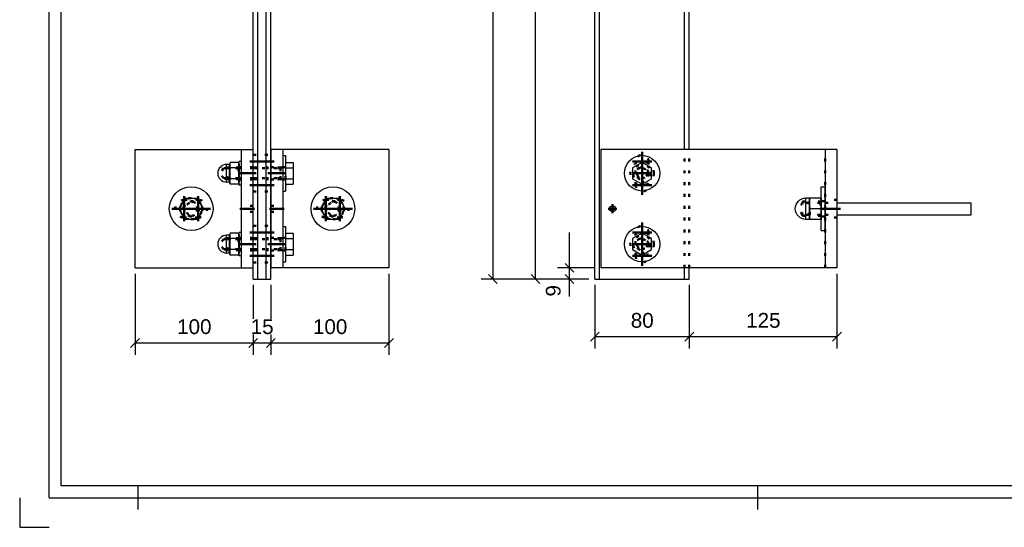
# Model space of a CAD drawing. Header units: millimetres. Extents: x -8 to 412, y -361 to -64.
# Tile 1 of 5: x -8 to 159, y -361 to -275. Entities that reach past the tile are written whole.
import ezdxf

# ---------------------------------------------------------------- set-up
doc = ezdxf.new("R2010")
doc.units = ezdxf.units.MM
doc.linetypes.add('DOT', pattern=[2, 0.5, -1.5])
doc.linetypes.add('STRICHPUNKT2', pattern=[18.5, 10, -4, 0.5, -4])
doc.layers.get('0').update_dxf_attribs({"linetype": 'CONTINUOUS'})
for name, color, linetype in [('DIM49', 4, 'CONTINUOUS'), ('LE_GREEN', 3, 'CONTINUOUS'), ('TXT_DIM49', 2, 'CONTINUOUS')]:
    doc.layers.add(name, color=color, linetype=linetype)
doc.layers.add('LE_ALL', color=7, linetype='CONTINUOUS', lineweight=50)
doc.styles.add('ARIAL', font='arial.ttf')

# ---------------------------------------------------------------- blocks, each defined once
blk = doc.blocks.new('DINA3_00002', base_point=(405.05, -353.59))
for p, q in [((-0.95, -353.59), (-0.95, -70.59)), ((405.05, -353.59), (-0.95, -353.59)), ((12.05, -353.59), (12.05, -357.59)), ((117.05, -357.59), (117.05, -353.59)), ((-2.95, -355.59), (407.05, -355.59))]:
    blk.add_line(p, q)
for points in [[(-2.95, -355.59), (-2.95, -68.59), (407.05, -68.59)], [(-7.95, -355.59), (-7.95, -360.59), (-2.95, -360.59)]]:
    blk.add_lwpolyline(points)
blk = doc.blocks.new('_ZBL0011_00001')
blk.add_blockref('DINA3_00002', (405.05, -353.59))
blk = doc.blocks.new('BALUSTER PROFIEL 80X15 R4_00194', base_point=(32.39, -220.95))
for p, q in [((31.59, -219.49), (31.59, -200.95)), ((34.59, -200.95), (31.59, -200.95)), ((34.59, -200.95), (34.59, -219.49)), ((31.59, -318.55), (31.59, -219.49)), ((34.59, -318.55), (34.59, -219.49)), ((32.39, -318.55), (32.39, -220.95)), ((33.79, -318.55), (33.79, -220.95)), ((31.59, -318.55), (32.39, -318.55)), ((32.39, -318.55), (33.79, -318.55)), ((33.79, -318.55), (34.59, -318.55))]:
    blk.add_line(p, q)
blk.add_lwpolyline([(33.79, -220.95), (32.39, -220.95)])
for centre, start_param, end_param in [((32.39, -219.49), 4.712389, 6.283185), ((33.79, -219.49), 0, 1.570796)]:
    blk.add_ellipse(centre, major_axis=(0, -1.45), ratio=0.55, start_param=start_param, end_param=end_param)
at = {"layer": 'LE_ALL', "color": 3, "linetype": 'DOT'}
for p, q in [((32.39, -220.95), (32.39, -200.95)), ((32.49, -200.95), (32.49, -204.95)), ((33.69, -200.95), (33.69, -204.95)), ((33.79, -220.95), (33.79, -200.95)), ((32.49, -204.95), (33.69, -204.95)), ((33.59, -204.95), (33.59, -205.97)), ((33.59, -205.97), (32.59, -205.97)), ((33.59, -205.97), (33.09, -206.26)), ((34.59, -236.55), (31.59, -236.55)), ((34.59, -241.35), (31.59, -241.35)), ((31.59, -297.55), (34.59, -297.55)), ((31.59, -298.65), (34.59, -298.65)), ((31.59, -302.65), (34.59, -302.65)), ((31.59, -303.75), (34.59, -303.75)), ((31.59, -309.55), (34.59, -309.55)), ((31.59, -310.65), (34.59, -310.65)), ((31.59, -314.65), (34.59, -314.65)), ((31.59, -315.75), (34.59, -315.75))]:
    blk.add_line(p, q, dxfattribs=at)
for points in [[(32.59, -204.95), (32.59, -205.97), (33.09, -206.26)], [(33.67, -239.1), (33.59, -239.29), (33.45, -239.43), (33.26, -239.52), (33.09, -239.55), (32.9, -239.51), (32.72, -239.42), (32.58, -239.27), (32.51, -239.07), (32.49, -238.95), (32.53, -238.75), (32.62, -238.58), (32.77, -238.44), (32.97, -238.36), (33.09, -238.35), (33.25, -238.37)]]:
    blk.add_lwpolyline(points, dxfattribs=at)
blk = doc.blocks.new('_00196', base_point=(35.19, -238.95))
at = {"layer": 'LE_ALL', "color": 1, "linetype": 'STRICHPUNKT2'}
for p, q in [((33.09, -200.65), (33.09, -206.61)), ((33.09, -200.65), (33.09, -206.61)), ((33.09, -238.95), (33.09, -238.05)), ((35.19, -238.95), (30.99, -238.95)), ((33.09, -238.95), (32.19, -238.95)), ((33.09, -238.95), (33.09, -239.85)), ((33.09, -238.95), (33.99, -238.95)), ((35.14, -298.65), (31.04, -298.65)), ((35.14, -302.65), (31.04, -302.65)), ((35.14, -310.65), (31.04, -310.65)), ((35.14, -314.65), (31.04, -314.65))]:
    blk.add_line(p, q, dxfattribs=at)
blk = doc.blocks.new('_00195')
blk.add_blockref('_00196', (35.19, -238.95))
blk = doc.blocks.new('BALUSTER PROFIEL 80X15 R4_00193')
for name, p in [('_00195', (0, 0)), ('BALUSTER PROFIEL 80X15 R4_00194', (32.39, -220.95))]:
    blk.add_blockref(name, p)
blk = doc.blocks.new('_D3', base_point=(18.71, -327.87))
at = {"layer": 'DIM49', "color": 1}
for p, q in [((11.59, -317.65), (11.59, -331.37)), ((31.59, -319.55), (31.59, -325.27)), ((31.59, -327.97), (31.59, -331.37)), ((12.34, -328.62), (10.84, -330.12)), ((11.59, -329.37), (31.59, -329.37)), ((30.84, -330.12), (32.34, -328.62))]:
    blk.add_line(p, q, dxfattribs=at)
at = {"layer": 'TXT_DIM49', "style": 'ARIAL'}
blk.add_text('100', height=2.5, dxfattribs=at).set_placement((18.71, -327.87))
blk = doc.blocks.new('_D4', base_point=(31.17, -327.87))
at = {"layer": 'DIM49', "color": 1}
for p, q in [((31.59, -319.55), (31.59, -325.27)), ((34.59, -319.55), (34.59, -325.27)), ((31.59, -327.97), (31.59, -331.37)), ((34.59, -327.97), (34.59, -331.37)), ((32.34, -328.62), (30.84, -330.12)), ((31.59, -329.37), (34.59, -329.37)), ((33.84, -330.12), (35.34, -328.62))]:
    blk.add_line(p, q, dxfattribs=at)
at = {"layer": 'TXT_DIM49', "style": 'ARIAL'}
blk.add_text('15', height=2.5, dxfattribs=at).set_placement((31.17, -327.87))
blk = doc.blocks.new('_D5', base_point=(41.71, -327.87))
at = {"layer": 'DIM49', "color": 1}
for p, q in [((54.59, -317.65), (54.59, -331.37)), ((34.59, -319.55), (34.59, -325.27)), ((34.59, -327.97), (34.59, -331.37)), ((35.34, -328.62), (33.84, -330.12)), ((34.59, -329.37), (54.59, -329.37)), ((53.84, -330.12), (55.34, -328.62))]:
    blk.add_line(p, q, dxfattribs=at)
at = {"layer": 'TXT_DIM49', "style": 'ARIAL'}
blk.add_text('100', height=2.5, dxfattribs=at).set_placement((41.71, -327.87))
blk = doc.blocks.new('Hoeklijn 200x100x10_00202', base_point=(31.59, -306.15))
for p, q in [((29.59, -296.65), (31.59, -296.65)), ((29.59, -316.65), (29.59, -296.65)), ((31.59, -316.65), (31.59, -296.65)), ((11.59, -316.65), (29.59, -316.65)), ((29.59, -316.65), (31.59, -316.65))]:
    blk.add_line(p, q)
blk.add_lwpolyline([(11.59, -316.65), (11.59, -296.65), (29.59, -296.65)])
at = {"layer": 'LE_ALL', "color": 3, "linetype": 'DOT'}
for p, q in [((31.59, -299.6), (29.59, -299.6)), ((31.59, -301.7), (29.59, -301.7)), ((19.89, -305.15), (22.29, -305.15)), ((31.59, -306.15), (29.59, -306.15)), ((22.29, -308.15), (19.89, -308.15)), ((31.59, -307.15), (29.59, -307.15)), ((31.59, -311.6), (29.59, -311.6)), ((31.59, -313.7), (29.59, -313.7))]:
    blk.add_line(p, q, dxfattribs=at)
for centre, start, end in [((19.89, -306.65), 90, -90), ((22.29, -306.65), -90, 90)]:
    blk.add_arc(centre, 1.5, start, end, dxfattribs=at)
for name, p in [('_D3', (18.71, -327.87)), ('_D5', (41.71, -327.87)), ('_D4', (31.17, -327.87))]:
    blk.add_blockref(name, p)
blk = doc.blocks.new('_00204', base_point=(24.39, -306.65))
at = {"layer": 'LE_ALL', "color": 1, "linetype": 'STRICHPUNKT2'}
for p, q in [((32.12, -300.65), (29.07, -300.65)), ((19.89, -308.75), (19.89, -304.55)), ((19.89, -308.75), (19.89, -304.55)), ((22.29, -308.75), (22.29, -304.55)), ((22.29, -308.75), (22.29, -304.55)), ((24.39, -306.65), (17.79, -306.65)), ((24.39, -306.65), (17.79, -306.65)), ((31.84, -306.65), (29.34, -306.65)), ((32.12, -312.65), (29.07, -312.65))]:
    blk.add_line(p, q, dxfattribs=at)
blk = doc.blocks.new('_00203')
blk.add_blockref('_00204', (24.39, -306.65))
blk = doc.blocks.new('Hoeklijn 200x100x10_00201')
for name, p in [('Hoeklijn 200x100x10_00202', (31.59, -306.15)), ('_00203', (0, 0))]:
    blk.add_blockref(name, p)
blk = doc.blocks.new('Hoeklijn 200x100x10_00206', base_point=(34.59, -307.15))
for p, q in [((34.59, -296.65), (34.59, -316.65)), ((36.59, -296.65), (34.59, -296.65)), ((36.59, -296.65), (36.59, -316.65)), ((54.59, -296.65), (36.59, -296.65)), ((36.59, -316.65), (34.59, -316.65))]:
    blk.add_line(p, q)
blk.add_lwpolyline([(54.59, -296.65), (54.59, -316.65), (36.59, -316.65)])
at = {"layer": 'LE_ALL', "color": 3, "linetype": 'DOT'}
for p, q in [((34.59, -299.6), (36.59, -299.6)), ((34.59, -301.7), (36.59, -301.7)), ((34.59, -306.15), (36.59, -306.15)), ((43.89, -305.15), (46.29, -305.15)), ((34.59, -307.15), (36.59, -307.15)), ((46.29, -308.15), (43.89, -308.15)), ((34.59, -311.6), (36.59, -311.6)), ((34.59, -313.7), (36.59, -313.7))]:
    blk.add_line(p, q, dxfattribs=at)
for centre, start, end in [((43.89, -306.65), 90, -90), ((46.29, -306.65), -90, 90)]:
    blk.add_arc(centre, 1.5, start, end, dxfattribs=at)
blk = doc.blocks.new('_00208', base_point=(41.79, -306.65))
at = {"layer": 'LE_ALL', "color": 1, "linetype": 'STRICHPUNKT2'}
for p, q in [((34.07, -300.65), (37.12, -300.65)), ((43.89, -304.55), (43.89, -308.75)), ((43.89, -304.55), (43.89, -308.75)), ((46.29, -304.55), (46.29, -308.75)), ((46.29, -304.55), (46.29, -308.75)), ((34.34, -306.65), (36.84, -306.65)), ((41.79, -306.65), (48.39, -306.65)), ((41.79, -306.65), (48.39, -306.65)), ((34.07, -312.65), (37.12, -312.65))]:
    blk.add_line(p, q, dxfattribs=at)
blk = doc.blocks.new('_00207')
blk.add_blockref('_00208', (41.79, -306.65))
blk = doc.blocks.new('Hoeklijn 200x100x10_00205')
for name, p in [('Hoeklijn 200x100x10_00206', (34.59, -307.15)), ('_00207', (0, 0))]:
    blk.add_blockref(name, p)
blk = doc.blocks.new('Carrosseriering (ISO 7093)-M10_00218', base_point=(37.09, -299.6))
for p, q in [((36.59, -297.65), (37.09, -297.65)), ((36.59, -303.65), (37.09, -303.65))]:
    blk.add_line(p, q)
at = {"layer": 'LE_ALL', "color": 3, "linetype": 'DOT'}
for p, q in [((37.09, -299.6), (36.59, -299.6)), ((37.09, -301.7), (36.59, -301.7))]:
    blk.add_line(p, q, dxfattribs=at)
at = {"layer": 'LE_GREEN'}
for p, q in [((36.59, -297.65), (36.59, -303.65)), ((37.09, -297.65), (37.09, -303.65))]:
    blk.add_line(p, q, dxfattribs=at)
blk = doc.blocks.new('Carrosseriering (ISO 7093)-M10_00217')
blk.add_blockref('Carrosseriering (ISO 7093)-M10_00218', (37.09, -299.6))
blk = doc.blocks.new('Sluitring (DIN 125)-M10_00220', base_point=(29.19, -301.7))
for p, q in [((29.59, -298.65), (29.19, -298.65)), ((29.59, -302.65), (29.19, -302.65))]:
    blk.add_line(p, q)
at = {"layer": 'LE_ALL', "color": 3, "linetype": 'DOT'}
for p, q in [((29.19, -299.6), (29.59, -299.6)), ((29.19, -301.7), (29.59, -301.7))]:
    blk.add_line(p, q, dxfattribs=at)
at = {"layer": 'LE_GREEN'}
for p, q in [((29.19, -302.65), (29.19, -298.65)), ((29.59, -302.65), (29.59, -298.65))]:
    blk.add_line(p, q, dxfattribs=at)
blk = doc.blocks.new('Sluitring (DIN 125)-M10_00219')
blk.add_blockref('Sluitring (DIN 125)-M10_00220', (29.19, -301.7))
blk = doc.blocks.new('Hoge dopmoer (DIN 1587)-M10_00222', base_point=(27.19, -301.65))
for p, q in [((27.59, -299.15), (27.09, -299.15)), ((27.69, -298.8), (27.59, -299.15)), ((27.59, -302.15), (27.59, -299.15)), ((29.1, -298.8), (27.69, -298.8)), ((29.1, -302.5), (27.69, -302.5)), ((29.1, -302.5), (29.19, -302.15))]:
    blk.add_line(p, q)
for points in [[(27.69, -302.5), (27.59, -302.15), (27.09, -302.15), (27.09, -299.15)], [(27.69, -298.8), (27.64, -299.04), (27.62, -299.26), (27.64, -299.49), (27.69, -299.72)], [(27.69, -299.72), (27.64, -300.2), (27.62, -300.65), (27.64, -301.09), (27.69, -301.57)], [(29.1, -301.57), (29.15, -301.09), (29.17, -300.65), (29.15, -300.2), (29.1, -299.72), (27.69, -299.72)], [(29.1, -299.72), (29.15, -299.49), (29.17, -299.26), (29.15, -299.04), (29.1, -298.8)], [(29.1, -298.8), (29.19, -299.15), (29.19, -302.15)], [(27.69, -301.57), (27.64, -301.81), (27.62, -302.03), (27.64, -302.26), (27.69, -302.5)], [(29.1, -302.5), (29.15, -302.26), (29.17, -302.03), (29.15, -301.81), (29.1, -301.57), (27.69, -301.57)]]:
    blk.add_lwpolyline(points)
blk.add_arc((27.09, -300.65), 1.5, 90, -90)
at = {"layer": 'LE_ALL', "color": 3, "linetype": 'DOT'}
for p, q in [((27.19, -301.65), (27.19, -299.65)), ((29.19, -299.65), (27.19, -299.65)), ((26.59, -301.5), (25.99, -300.65)), ((27.19, -301.65), (26.59, -301.5)), ((29.19, -301.65), (27.19, -301.65))]:
    blk.add_line(p, q, dxfattribs=at)
blk.add_lwpolyline([(27.19, -299.65), (26.59, -299.8), (25.99, -300.65)], dxfattribs=at)
blk = doc.blocks.new('GEWINDE_00224', base_point=(29.19, -299.65))
at = {"layer": 'LE_ALL', "color": 3, "linetype": 'DOT'}
for p, q in [((27.19, -299.65), (26.59, -299.8)), ((29.11, -299.8), (26.59, -299.8)), ((27.19, -301.65), (27.19, -299.65)), ((29.19, -299.65), (27.19, -299.65)), ((29.19, -299.65), (29.11, -299.8)), ((29.11, -299.8), (29.11, -301.5))]:
    blk.add_line(p, q, dxfattribs=at)
for points in [[(29.19, -301.65), (29.11, -301.5), (26.59, -301.5)], [(29.19, -301.65), (27.19, -301.65), (26.59, -301.5)]]:
    blk.add_lwpolyline(points, dxfattribs=at)
blk = doc.blocks.new('GEWINDE_00223')
blk.add_blockref('GEWINDE_00224', (29.19, -299.65))
blk = doc.blocks.new('Hoge dopmoer (DIN 1587)-M10_00221')
for name, p in [('Hoge dopmoer (DIN 1587)-M10_00222', (27.19, -301.65)), ('GEWINDE_00223', (0, 0))]:
    blk.add_blockref(name, p)
blk = doc.blocks.new('Zeskant tapbout-M10x50 (DIN 933)_00226', base_point=(36.19, -299.8))
for p, q in [((37.09, -298.8), (38.37, -298.8)), ((37.09, -299.72), (38.37, -299.72)), ((38.37, -298.8), (38.37, -299.72)), ((37.09, -301.57), (37.09, -302.5)), ((37.09, -302.5), (38.37, -302.5))]:
    blk.add_line(p, q)
for points in [[(37.09, -298.8), (37.09, -299.72), (37.09, -301.57), (38.37, -301.57)], [(38.37, -299.72), (38.37, -301.57), (38.37, -302.5)]]:
    blk.add_lwpolyline(points)
at = {"layer": 'LE_ALL', "color": 3, "linetype": 'DOT'}
for p, q in [((27.09, -299.8), (36.19, -299.8)), ((36.19, -299.8), (36.19, -301.5)), ((37.09, -301.65), (37.09, -299.65)), ((27.09, -301.5), (36.19, -301.5)), ((36.19, -301.65), (37.09, -301.65))]:
    blk.add_line(p, q, dxfattribs=at)
blk.add_lwpolyline([(36.19, -301.65), (36.19, -299.65), (37.09, -299.65)], dxfattribs=at)
blk = doc.blocks.new('GEWINDE_00228', base_point=(29.59, -299.8))
at = {"layer": 'LE_ALL', "color": 3, "linetype": 'DOT'}
for p, q in [((29.59, -299.65), (27.09, -299.65)), ((29.59, -299.8), (27.09, -299.8)), ((36.19, -299.65), (36.19, -301.65)), ((29.59, -301.5), (27.09, -301.5)), ((29.59, -301.65), (27.09, -301.65))]:
    blk.add_line(p, q, dxfattribs=at)
for points in [[(36.19, -299.65), (31.59, -299.65), (29.59, -299.65)], [(36.19, -299.8), (31.59, -299.8), (29.59, -299.8)], [(36.19, -301.5), (31.59, -301.5), (29.59, -301.5)], [(36.19, -301.65), (31.59, -301.65), (29.59, -301.65)]]:
    blk.add_lwpolyline(points, dxfattribs=at)
blk = doc.blocks.new('GEWINDE_00227')
blk.add_blockref('GEWINDE_00228', (29.59, -299.8))
blk = doc.blocks.new('Zeskant tapbout-M10x50 (DIN 933)_00225')
for name, p in [('Zeskant tapbout-M10x50 (DIN 933)_00226', (36.19, -299.8)), ('GEWINDE_00227', (0, 0))]:
    blk.add_blockref(name, p)
blk = doc.blocks.new('Montage hoeklijn aan baluster_00216')
for name in ['Carrosseriering (ISO 7093)-M10_00217', 'Hoge dopmoer (DIN 1587)-M10_00221', 'Zeskant tapbout-M10x50 (DIN 933)_00225', 'Sluitring (DIN 125)-M10_00219']:
    blk.add_blockref(name, (0, 0))
blk = doc.blocks.new('Carrosseriering (ISO 7093)-M10_00231', base_point=(37.09, -311.6))
for p, q in [((36.59, -309.65), (37.09, -309.65)), ((36.59, -315.65), (37.09, -315.65))]:
    blk.add_line(p, q)
at = {"layer": 'LE_ALL', "color": 3, "linetype": 'DOT'}
for p, q in [((37.09, -311.6), (36.59, -311.6)), ((37.09, -313.7), (36.59, -313.7))]:
    blk.add_line(p, q, dxfattribs=at)
at = {"layer": 'LE_GREEN'}
for p, q in [((36.59, -309.65), (36.59, -315.65)), ((37.09, -309.65), (37.09, -315.65))]:
    blk.add_line(p, q, dxfattribs=at)
blk = doc.blocks.new('Carrosseriering (ISO 7093)-M10_00230')
blk.add_blockref('Carrosseriering (ISO 7093)-M10_00231', (37.09, -311.6))
blk = doc.blocks.new('Sluitring (DIN 125)-M10_00233', base_point=(29.19, -313.7))
for p, q in [((29.59, -310.65), (29.19, -310.65)), ((29.59, -314.65), (29.19, -314.65))]:
    blk.add_line(p, q)
at = {"layer": 'LE_ALL', "color": 3, "linetype": 'DOT'}
for p, q in [((29.19, -311.6), (29.59, -311.6)), ((29.19, -313.7), (29.59, -313.7))]:
    blk.add_line(p, q, dxfattribs=at)
at = {"layer": 'LE_GREEN'}
for p, q in [((29.19, -314.65), (29.19, -310.65)), ((29.59, -314.65), (29.59, -310.65))]:
    blk.add_line(p, q, dxfattribs=at)
blk = doc.blocks.new('Sluitring (DIN 125)-M10_00232')
blk.add_blockref('Sluitring (DIN 125)-M10_00233', (29.19, -313.7))
blk = doc.blocks.new('Hoge dopmoer (DIN 1587)-M10_00235', base_point=(27.19, -313.65))
for p, q in [((27.59, -311.15), (27.09, -311.15)), ((27.69, -310.8), (27.59, -311.15)), ((27.59, -314.15), (27.59, -311.15)), ((29.1, -310.8), (27.69, -310.8)), ((29.1, -314.5), (27.69, -314.5)), ((29.1, -314.5), (29.19, -314.15))]:
    blk.add_line(p, q)
for points in [[(27.69, -314.5), (27.59, -314.15), (27.09, -314.15), (27.09, -311.15)], [(27.69, -310.8), (27.64, -311.04), (27.62, -311.26), (27.64, -311.49), (27.69, -311.72)], [(27.69, -311.72), (27.64, -312.2), (27.62, -312.65), (27.64, -313.09), (27.69, -313.57)], [(29.1, -313.57), (29.15, -313.09), (29.17, -312.65), (29.15, -312.2), (29.1, -311.72), (27.69, -311.72)], [(29.1, -311.72), (29.15, -311.49), (29.17, -311.26), (29.15, -311.04), (29.1, -310.8)], [(29.1, -310.8), (29.19, -311.15), (29.19, -314.15)], [(27.69, -313.57), (27.64, -313.81), (27.62, -314.03), (27.64, -314.26), (27.69, -314.5)], [(29.1, -314.5), (29.15, -314.26), (29.17, -314.03), (29.15, -313.81), (29.1, -313.57), (27.69, -313.57)]]:
    blk.add_lwpolyline(points)
blk.add_arc((27.09, -312.65), 1.5, 90, -90)
at = {"layer": 'LE_ALL', "color": 3, "linetype": 'DOT'}
for p, q in [((27.19, -313.65), (27.19, -311.65)), ((29.19, -311.65), (27.19, -311.65)), ((26.59, -313.5), (25.99, -312.65)), ((27.19, -313.65), (26.59, -313.5)), ((29.19, -313.65), (27.19, -313.65))]:
    blk.add_line(p, q, dxfattribs=at)
blk.add_lwpolyline([(27.19, -311.65), (26.59, -311.8), (25.99, -312.65)], dxfattribs=at)
blk = doc.blocks.new('GEWINDE_00237', base_point=(29.19, -311.65))
at = {"layer": 'LE_ALL', "color": 3, "linetype": 'DOT'}
for p, q in [((27.19, -311.65), (26.59, -311.8)), ((29.11, -311.8), (26.59, -311.8)), ((27.19, -313.65), (27.19, -311.65)), ((29.19, -311.65), (27.19, -311.65)), ((29.19, -311.65), (29.11, -311.8)), ((29.11, -311.8), (29.11, -313.5))]:
    blk.add_line(p, q, dxfattribs=at)
for points in [[(29.19, -313.65), (29.11, -313.5), (26.59, -313.5)], [(29.19, -313.65), (27.19, -313.65), (26.59, -313.5)]]:
    blk.add_lwpolyline(points, dxfattribs=at)
blk = doc.blocks.new('GEWINDE_00236')
blk.add_blockref('GEWINDE_00237', (29.19, -311.65))
blk = doc.blocks.new('Hoge dopmoer (DIN 1587)-M10_00234')
for name, p in [('Hoge dopmoer (DIN 1587)-M10_00235', (27.19, -313.65)), ('GEWINDE_00236', (0, 0))]:
    blk.add_blockref(name, p)
blk = doc.blocks.new('Zeskant tapbout-M10x50 (DIN 933)_00239', base_point=(36.19, -311.8))
for p, q in [((37.09, -310.8), (38.37, -310.8)), ((37.09, -311.72), (38.37, -311.72)), ((38.37, -310.8), (38.37, -311.72)), ((37.09, -313.57), (37.09, -314.5)), ((37.09, -314.5), (38.37, -314.5))]:
    blk.add_line(p, q)
for points in [[(37.09, -310.8), (37.09, -311.72), (37.09, -313.57), (38.37, -313.57)], [(38.37, -311.72), (38.37, -313.57), (38.37, -314.5)]]:
    blk.add_lwpolyline(points)
at = {"layer": 'LE_ALL', "color": 3, "linetype": 'DOT'}
for p, q in [((27.09, -311.8), (36.19, -311.8)), ((36.19, -311.8), (36.19, -313.5)), ((37.09, -313.65), (37.09, -311.65)), ((27.09, -313.5), (36.19, -313.5)), ((36.19, -313.65), (37.09, -313.65))]:
    blk.add_line(p, q, dxfattribs=at)
blk.add_lwpolyline([(36.19, -313.65), (36.19, -311.65), (37.09, -311.65)], dxfattribs=at)
blk = doc.blocks.new('GEWINDE_00241', base_point=(29.59, -311.8))
at = {"layer": 'LE_ALL', "color": 3, "linetype": 'DOT'}
for p, q in [((29.59, -311.65), (27.09, -311.65)), ((29.59, -311.8), (27.09, -311.8)), ((36.19, -311.65), (36.19, -313.65)), ((29.59, -313.5), (27.09, -313.5)), ((29.59, -313.65), (27.09, -313.65))]:
    blk.add_line(p, q, dxfattribs=at)
for points in [[(36.19, -311.65), (31.59, -311.65), (29.59, -311.65)], [(36.19, -311.8), (31.59, -311.8), (29.59, -311.8)], [(36.19, -313.5), (31.59, -313.5), (29.59, -313.5)], [(36.19, -313.65), (31.59, -313.65), (29.59, -313.65)]]:
    blk.add_lwpolyline(points, dxfattribs=at)
blk = doc.blocks.new('GEWINDE_00240')
blk.add_blockref('GEWINDE_00241', (29.59, -311.8))
blk = doc.blocks.new('Zeskant tapbout-M10x50 (DIN 933)_00238')
for name, p in [('Zeskant tapbout-M10x50 (DIN 933)_00239', (36.19, -311.8)), ('GEWINDE_00240', (0, 0))]:
    blk.add_blockref(name, p)
blk = doc.blocks.new('Montage hoeklijn aan baluster_00229')
for name in ['Carrosseriering (ISO 7093)-M10_00230', 'Hoge dopmoer (DIN 1587)-M10_00234', 'Zeskant tapbout-M10x50 (DIN 933)_00238', 'Sluitring (DIN 125)-M10_00232']:
    blk.add_blockref(name, (0, 0))
blk = doc.blocks.new('Carrosseriering M12 (ISO 7093 _ DIN 9021)_00244', base_point=(43.79, -306.65))
blk.add_circle((45.09, -306.65), 3.7)
at = {"layer": 'LE_ALL', "color": 3, "linetype": 'DOT'}
blk.add_circle((45.09, -306.65), 1.3, dxfattribs=at)
blk = doc.blocks.new('Carrosseriering M12 (ISO 7093 _ DIN 9021)_00243')
blk.add_blockref('Carrosseriering M12 (ISO 7093 _ DIN 9021)_00244', (43.79, -306.65))
blk = doc.blocks.new('Hoge dopmoer (DIN 1587)-M12_00246', base_point=(43.53, -307.55))
for points in [[(43.53, -305.75), (44.05, -304.85), (45.09, -304.85)], [(45.09, -304.85), (46.13, -304.85), (46.65, -305.75)], [(43.53, -307.55), (43.01, -306.65), (43.53, -305.75)], [(46.65, -305.75), (47.17, -306.65), (46.65, -307.55)], [(45.09, -308.45), (44.05, -308.45), (43.53, -307.55)], [(46.65, -307.55), (46.13, -308.45), (45.09, -308.45)]]:
    blk.add_lwpolyline(points)
blk.add_circle((45.09, -306.65), 1.8)
at = {"layer": 'LE_ALL', "color": 3, "linetype": 'DOT'}
blk.add_lwpolyline([(43.53, -307.55, -0.267949), (43.53, -305.75, -0.267949), (45.09, -304.85, -0.267949), (46.65, -305.75, -0.267949), (46.65, -307.55, -0.267949), (45.09, -308.45, -0.267949)], format="xyb", close=True, dxfattribs=at)
blk.add_lwpolyline([(45.4, -305.49, 0.493526), (43.89, -306.65, 0.876436), (46.25, -306.96)], format="xyb", dxfattribs=at)
for radius in [1.21, 1.02]:
    blk.add_circle((45.09, -306.65), radius, dxfattribs=at)
blk = doc.blocks.new('GEWINDE_00248', base_point=(43.89, -306.65))
at = {"layer": 'LE_ALL', "color": 3, "linetype": 'DOT'}
for start, end in [(74.9299, 180), (180, -15.0701)]:
    blk.add_arc((45.09, -306.65), 1.2, start, end, dxfattribs=at)
blk = doc.blocks.new('GEWINDE_00247')
blk.add_blockref('GEWINDE_00248', (43.89, -306.65))
blk = doc.blocks.new('Hoge dopmoer (DIN 1587)-M12_00245')
for name, p in [('Hoge dopmoer (DIN 1587)-M12_00246', (43.53, -307.55)), ('GEWINDE_00247', (0, 0))]:
    blk.add_blockref(name, p)
blk = doc.blocks.new('Montage baluster_00242')
for name in ['Carrosseriering M12 (ISO 7093 _ DIN 9021)_00243', 'Hoge dopmoer (DIN 1587)-M12_00245']:
    blk.add_blockref(name, (0, 0))
blk = doc.blocks.new('Carrosseriering M12 (ISO 7093 _ DIN 9021)_00251', base_point=(19.79, -306.65))
blk.add_circle((21.09, -306.65), 3.7)
at = {"layer": 'LE_ALL', "color": 3, "linetype": 'DOT'}
blk.add_circle((21.09, -306.65), 1.3, dxfattribs=at)
blk = doc.blocks.new('Carrosseriering M12 (ISO 7093 _ DIN 9021)_00250')
blk.add_blockref('Carrosseriering M12 (ISO 7093 _ DIN 9021)_00251', (19.79, -306.65))
blk = doc.blocks.new('Hoge dopmoer (DIN 1587)-M12_00253', base_point=(19.53, -307.55))
for points in [[(19.53, -305.75), (20.05, -304.85), (21.09, -304.85)], [(21.09, -304.85), (22.13, -304.85), (22.65, -305.75)], [(19.53, -307.55), (19.01, -306.65), (19.53, -305.75)], [(22.65, -305.75), (23.17, -306.65), (22.65, -307.55)], [(21.09, -308.45), (20.05, -308.45), (19.53, -307.55)], [(22.65, -307.55), (22.13, -308.45), (21.09, -308.45)]]:
    blk.add_lwpolyline(points)
blk.add_circle((21.09, -306.65), 1.8)
at = {"layer": 'LE_ALL', "color": 3, "linetype": 'DOT'}
blk.add_lwpolyline([(19.53, -307.55, -0.267949), (19.53, -305.75, -0.267949), (21.09, -304.85, -0.267949), (22.65, -305.75, -0.267949), (22.65, -307.55, -0.267949), (21.09, -308.45, -0.267949)], format="xyb", close=True, dxfattribs=at)
blk.add_lwpolyline([(21.4, -305.49, 0.493526), (19.89, -306.65, 0.876436), (22.25, -306.96)], format="xyb", dxfattribs=at)
for radius in [1.21, 1.02]:
    blk.add_circle((21.09, -306.65), radius, dxfattribs=at)
blk = doc.blocks.new('GEWINDE_00255', base_point=(19.89, -306.65))
at = {"layer": 'LE_ALL', "color": 3, "linetype": 'DOT'}
for start, end in [(74.9299, 180), (180, -15.0701)]:
    blk.add_arc((21.09, -306.65), 1.2, start, end, dxfattribs=at)
blk = doc.blocks.new('GEWINDE_00254')
blk.add_blockref('GEWINDE_00255', (19.89, -306.65))
blk = doc.blocks.new('Hoge dopmoer (DIN 1587)-M12_00252')
for name, p in [('Hoge dopmoer (DIN 1587)-M12_00253', (19.53, -307.55)), ('GEWINDE_00254', (0, 0))]:
    blk.add_blockref(name, p)
blk = doc.blocks.new('Montage baluster_00249')
for name in ['Carrosseriering M12 (ISO 7093 _ DIN 9021)_00250', 'Hoge dopmoer (DIN 1587)-M12_00252']:
    blk.add_blockref(name, (0, 0))
blk = doc.blocks.new('Montage_00215')
for name in ['Montage hoeklijn aan baluster_00216', 'Montage baluster_00249', 'Montage baluster_00242', 'Montage hoeklijn aan baluster_00229']:
    blk.add_blockref(name, (0, 0))
blk = doc.blocks.new('Tussen baluster (eind)_00192')
for name in ['Montage_00215', 'BALUSTER PROFIEL 80X15 R4_00193', 'Hoeklijn 200x100x10_00201', 'Hoeklijn 200x100x10_00205']:
    blk.add_blockref(name, (0, 0))
blk = doc.blocks.new('_A3D0040_00191')
blk.add_blockref('Tussen baluster (eind)_00192', (0, 0))
blk = doc.blocks.new('_ANS0040_00190')
blk.add_blockref('_A3D0040_00191', (0, 0))
blk = doc.blocks.new('_D9', base_point=(95.53, -326.8))
at = {"layer": 'DIM49', "color": 1}
for p, q in [((89.45, -319.55), (89.45, -330.3)), ((105.45, -319.55), (105.45, -330.3)), ((90.2, -327.55), (88.7, -329.05)), ((89.45, -328.3), (105.45, -328.3)), ((104.7, -329.05), (106.2, -327.55))]:
    blk.add_line(p, q, dxfattribs=at)
at = {"layer": 'TXT_DIM49', "style": 'ARIAL'}
blk.add_text('80', height=2.5, dxfattribs=at).set_placement((95.53, -326.8))
blk = doc.blocks.new('_D10', base_point=(115.07, -326.8))
at = {"layer": 'DIM49', "color": 1}
for p, q in [((130.45, -317.65), (130.45, -330.3)), ((105.45, -319.55), (105.45, -330.3)), ((106.2, -327.55), (104.7, -329.05)), ((105.45, -328.3), (130.45, -328.3)), ((129.7, -329.05), (131.2, -327.55))]:
    blk.add_line(p, q, dxfattribs=at)
at = {"layer": 'TXT_DIM49', "style": 'ARIAL'}
blk.add_text('125', height=2.5, dxfattribs=at).set_placement((115.07, -326.8))
blk = doc.blocks.new('_D11', base_point=(83.65, -321.52))
at = {"layer": 'DIM49', "color": 1}
for p, q in [((85.15, -321.52), (85.15, -310.65)), ((89.45, -316.65), (83.15, -316.65)), ((84.4, -315.9), (85.9, -317.4)), ((85.9, -319.3), (84.4, -317.8)), ((88.45, -318.55), (83.15, -318.55))]:
    blk.add_line(p, q, dxfattribs=at)
at = {"layer": 'TXT_DIM49', "style": 'ARIAL'}
blk.add_text('9', height=2.5, rotation=90.0002, dxfattribs=at).set_placement((83.65, -321.52))
blk = doc.blocks.new('_D12', base_point=(77.91, -262.63))
at = {"layer": 'DIM49', "color": 1}
for p, q in [((99.45, -200.95), (77.41, -200.95)), ((80.16, -201.7), (78.66, -200.2)), ((79.41, -318.55), (79.41, -200.95)), ((78.66, -317.8), (80.16, -319.3)), ((88.45, -318.55), (77.41, -318.55))]:
    blk.add_line(p, q, dxfattribs=at)
at = {"layer": 'TXT_DIM49', "style": 'ARIAL'}
blk.add_text('588', height=2.5, rotation=90.0002, dxfattribs=at).set_placement((77.91, -262.63))
blk = doc.blocks.new('BALUSTER PROFIEL 80X15 R4_00298', base_point=(103.55, -204.95))
for p, q in [((100.45, -200.95), (90.25, -219.49)), ((101.35, -200.95), (100.45, -200.95)), ((104.65, -200.95), (104.55, -200.95)), ((104.65, -296.65), (104.65, -200.95)), ((105.45, -200.95), (104.65, -200.95)), ((105.45, -296.65), (105.45, -200.95)), ((90.25, -219.49), (89.45, -220.95)), ((90.25, -318.55), (90.25, -219.49)), ((89.45, -318.55), (89.45, -220.95)), ((89.45, -318.55), (90.25, -318.55)), ((90.25, -318.55), (104.65, -318.55)), ((104.65, -318.55), (105.45, -318.55))]:
    blk.add_line(p, q)
for points in [[(104.65, -318.55), (104.65, -316.65)], [(105.45, -318.55), (105.45, -316.65)]]:
    blk.add_lwpolyline(points)
blk.add_circle((98.45, -238.95), 2.4)
at = {"layer": 'LE_ALL', "color": 3, "linetype": 'DOT'}
for p, q in [((101.15, -200.95), (101.15, -204.95)), ((102.35, -200.95), (102.35, -204.95)), ((103.55, -200.95), (103.55, -204.95)), ((104.75, -200.95), (104.75, -204.95)), ((101.15, -204.95), (102.35, -204.95)), ((102.25, -204.95), (102.25, -205.97)), ((103.55, -204.95), (104.75, -204.95)), ((102.25, -205.97), (101.25, -205.97)), ((102.25, -205.97), (101.75, -206.26)), ((104.65, -205.97), (103.65, -205.97)), ((104.65, -205.97), (104.15, -206.26)), ((105.45, -238.35), (100.77, -238.35)), ((105.45, -239.55), (100.77, -239.55)), ((104.65, -316.65), (104.65, -296.65)), ((105.45, -316.65), (105.45, -296.65))]:
    blk.add_line(p, q, dxfattribs=at)
for points in [[(101.25, -204.95), (101.25, -205.97), (101.75, -206.26)], [(103.65, -204.95), (103.65, -205.97), (104.15, -206.26)]]:
    blk.add_lwpolyline(points, dxfattribs=at)
for points in [[(98.55, -302.65, -1), (96.35, -302.65), (96.35, -298.65, -1), (98.55, -298.65)], [(98.55, -314.65, -1), (96.35, -314.65), (96.35, -310.65, -1), (98.55, -310.65)]]:
    blk.add_lwpolyline(points, format="xyb", close=True, dxfattribs=at)
for name, p in [('_D12', (77.91, -262.63)), ('_D11', (83.65, -321.52)), ('_D10', (115.07, -326.8)), ('_D9', (95.53, -326.8))]:
    blk.add_blockref(name, p)
blk = doc.blocks.new('_00300', base_point=(98.45, -238.95))
at = {"layer": 'LE_ALL', "color": 1, "linetype": 'STRICHPUNKT2'}
for p, q in [((101.75, -200.65), (101.75, -206.61)), ((104.15, -200.65), (104.15, -206.61)), ((98.45, -238.95), (98.45, -235.95)), ((98.45, -238.95), (98.45, -235.95)), ((98.45, -238.95), (95.45, -238.95)), ((98.45, -238.95), (95.45, -238.95)), ((98.45, -238.95), (101.45, -238.95)), ((98.45, -238.95), (98.45, -241.95)), ((98.45, -238.95), (101.45, -238.95)), ((98.45, -238.95), (98.45, -241.95)), ((105.75, -238.95), (100.55, -238.95)), ((97.45, -304.3), (97.45, -297)), ((97.45, -304.3), (97.45, -297)), ((99.1, -298.65), (95.8, -298.65)), ((99.1, -298.65), (95.8, -298.65)), ((99.1, -302.65), (95.8, -302.65)), ((99.1, -302.65), (95.8, -302.65)), ((97.45, -316.3), (97.45, -309)), ((97.45, -316.3), (97.45, -309)), ((99.1, -310.65), (95.8, -310.65)), ((99.1, -310.65), (95.8, -310.65)), ((99.1, -314.65), (95.8, -314.65)), ((99.1, -314.65), (95.8, -314.65))]:
    blk.add_line(p, q, dxfattribs=at)
blk = doc.blocks.new('_00299')
blk.add_blockref('_00300', (98.45, -238.95))
blk = doc.blocks.new('BALUSTER PROFIEL 80X15 R4_00297')
for name, p in [('BALUSTER PROFIEL 80X15 R4_00298', (103.55, -204.95)), ('_00299', (0, 0))]:
    blk.add_blockref(name, p)
blk = doc.blocks.new('Hoeklijn 200x100x10_00306', base_point=(128.45, -316.65))
at = {"layer": 'LE_ALL', "color": 3, "linetype": 'DOT'}
blk.add_line((128.45, -316.65), (128.45, -296.65), dxfattribs=at)
blk = doc.blocks.new('_00308', base_point=(127.85, -306.65))
at = {"layer": 'LE_ALL', "color": 1, "linetype": 'STRICHPUNKT2'}
for p, q in [((97.45, -300.65), (97.45, -299.07)), ((97.45, -300.65), (97.45, -299.07)), ((97.45, -300.65), (95.87, -300.65)), ((97.45, -300.65), (95.87, -300.65)), ((97.45, -300.65), (99.02, -300.65)), ((97.45, -300.65), (97.45, -302.22)), ((97.45, -300.65), (99.02, -300.65)), ((97.45, -300.65), (97.45, -302.22)), ((92.45, -306.65), (91.7, -306.65)), ((92.45, -306.65), (91.7, -306.65)), ((92.45, -306.65), (92.45, -305.9)), ((92.45, -306.65), (92.45, -305.9)), ((92.45, -306.65), (92.45, -307.4)), ((92.45, -306.65), (93.2, -306.65)), ((92.45, -306.65), (92.45, -307.4)), ((92.45, -306.65), (93.2, -306.65)), ((127.85, -306.65), (131.05, -306.65)), ((127.85, -306.65), (131.05, -306.65)), ((97.45, -312.65), (97.45, -311.07)), ((97.45, -312.65), (97.45, -311.07)), ((97.45, -312.65), (95.87, -312.65)), ((97.45, -312.65), (95.87, -312.65)), ((97.45, -312.65), (99.02, -312.65)), ((97.45, -312.65), (97.45, -314.22)), ((97.45, -312.65), (99.02, -312.65)), ((97.45, -312.65), (97.45, -314.22))]:
    blk.add_line(p, q, dxfattribs=at)
blk = doc.blocks.new('_00307')
blk.add_blockref('_00308', (127.85, -306.65))
blk = doc.blocks.new('Hoeklijn 200x100x10_00305')
for name, p in [('Hoeklijn 200x100x10_00306', (128.45, -316.65)), ('_00307', (0, 0))]:
    blk.add_blockref(name, p)
blk = doc.blocks.new('Hoeklijn 200x100x10_00310', base_point=(130.45, -305.15))
for p, q in [((90.45, -296.65), (90.45, -316.65)), ((128.45, -296.65), (90.45, -296.65)), ((128.45, -296.65), (128.45, -316.65)), ((130.45, -296.65), (128.45, -296.65)), ((130.45, -296.65), (130.45, -316.65)), ((128.45, -316.65), (90.45, -316.65)), ((130.45, -316.65), (128.45, -316.65))]:
    blk.add_line(p, q)
blk.add_circle((92.45, -306.65), 0.5)
at = {"layer": 'LE_ALL', "color": 3, "linetype": 'DOT'}
for p, q in [((130.45, -305.15), (128.45, -305.15)), ((130.45, -308.15), (128.45, -308.15))]:
    blk.add_line(p, q, dxfattribs=at)
blk = doc.blocks.new('_00312', base_point=(127.85, -306.65))
at = {"layer": 'LE_ALL', "color": 1, "linetype": 'STRICHPUNKT2'}
for p, q in [((97.45, -300.65), (97.45, -299.07)), ((97.45, -300.65), (97.45, -299.07)), ((97.45, -300.65), (95.87, -300.65)), ((97.45, -300.65), (95.87, -300.65)), ((97.45, -300.65), (99.02, -300.65)), ((97.45, -300.65), (97.45, -302.22)), ((97.45, -300.65), (99.02, -300.65)), ((97.45, -300.65), (97.45, -302.22)), ((92.45, -306.65), (91.7, -306.65)), ((92.45, -306.65), (91.7, -306.65)), ((92.45, -306.65), (92.45, -305.9)), ((92.45, -306.65), (92.45, -305.9)), ((92.45, -306.65), (92.45, -307.4)), ((92.45, -306.65), (93.2, -306.65)), ((92.45, -306.65), (92.45, -307.4)), ((92.45, -306.65), (93.2, -306.65)), ((127.85, -306.65), (131.05, -306.65)), ((127.85, -306.65), (131.05, -306.65)), ((97.45, -312.65), (97.45, -311.07)), ((97.45, -312.65), (97.45, -311.07)), ((97.45, -312.65), (95.87, -312.65)), ((97.45, -312.65), (95.87, -312.65)), ((97.45, -312.65), (99.02, -312.65)), ((97.45, -312.65), (97.45, -314.22)), ((97.45, -312.65), (99.02, -312.65)), ((97.45, -312.65), (97.45, -314.22))]:
    blk.add_line(p, q, dxfattribs=at)
blk = doc.blocks.new('_00311')
blk.add_blockref('_00312', (127.85, -306.65))
blk = doc.blocks.new('Hoeklijn 200x100x10_00309')
for name, p in [('Hoeklijn 200x100x10_00310', (130.45, -305.15)), ('_00311', (0, 0))]:
    blk.add_blockref(name, p)
blk = doc.blocks.new('_D8', base_point=(70.68, -262.13))
at = {"layer": 'DIM49', "color": 1}
for p, q in [((99.45, -199.95), (70.18, -199.95)), ((72.93, -200.7), (71.43, -199.2)), ((72.18, -199.95), (72.18, -318.55)), ((71.43, -317.8), (72.93, -319.3)), ((88.45, -318.55), (70.18, -318.55))]:
    blk.add_line(p, q, dxfattribs=at)
at = {"layer": 'TXT_DIM49', "style": 'ARIAL'}
blk.add_text('593', height=2.5, rotation=90.0002, dxfattribs=at).set_placement((70.68, -262.13))
blk = doc.blocks.new('153.1.100 100 x 5 50 x 47 PM6_00316', base_point=(103.49, -200.66))
for p, q in [((105.45, -199.95), (100.45, -199.95)), ((100.45, -200.95), (100.45, -199.95)), ((105.45, -200.95), (105.45, -199.95)), ((105.45, -200.95), (100.45, -200.95))]:
    blk.add_line(p, q)
at = {"layer": 'LE_ALL', "color": 3, "linetype": 'DOT'}
for p, q in [((100.45, -200.02), (101.09, -200.66)), ((101.75, -199.95), (101.75, -200.95)), ((102.95, -200.12), (102.95, -199.95)), ((104.15, -199.95), (104.15, -200.95)), ((101.09, -200.66), (102.41, -200.66)), ((101.09, -200.66), (101.09, -200.95)), ((102.95, -200.12), (103.49, -200.66)), ((103.49, -200.66), (104.81, -200.66)), ((103.49, -200.66), (103.49, -200.95))]:
    blk.add_line(p, q, dxfattribs=at)
for points in [[(105.45, -200.02), (104.81, -200.66), (104.81, -200.95)], [(102.95, -200.12), (102.41, -200.66), (102.41, -200.95)]]:
    blk.add_lwpolyline(points, dxfattribs=at)
blk.add_blockref('_D8', (70.68, -262.13))
blk = doc.blocks.new('153.1.100 100 x 5 50 x 47 PM6_00315')
blk.add_blockref('153.1.100 100 x 5 50 x 47 PM6_00316', (103.49, -200.66))
blk = doc.blocks.new('Carrosseriering (ISO 7093)-M10_00322', base_point=(97.45, -299.6))
at = {"layer": 'LE_ALL', "color": 3, "linetype": 'DOT'}
blk.add_circle((97.45, -300.65), 1.05, dxfattribs=at)
at = {"layer": 'LE_GREEN'}
blk.add_circle((97.45, -300.65), 3, dxfattribs=at)
blk = doc.blocks.new('Carrosseriering (ISO 7093)-M10_00321')
blk.add_blockref('Carrosseriering (ISO 7093)-M10_00322', (97.45, -299.6))
blk = doc.blocks.new('Sluitring (DIN 125)-M10_00324', base_point=(99.45, -300.65))
at = {"layer": 'LE_ALL', "color": 3, "linetype": 'DOT'}
blk.add_circle((97.45, -300.65), 2, dxfattribs=at)
blk = doc.blocks.new('Sluitring (DIN 125)-M10_00323')
blk.add_blockref('Sluitring (DIN 125)-M10_00324', (99.45, -300.65))
blk = doc.blocks.new('Hoge dopmoer (DIN 1587)-M10_00326', base_point=(95.95, -300.65))
at = {"layer": 'LE_ALL', "color": 3, "linetype": 'DOT'}
blk.add_circle((97.45, -300.65), 1.5, dxfattribs=at)
blk = doc.blocks.new('Hoge dopmoer (DIN 1587)-M10_00325')
blk.add_blockref('Hoge dopmoer (DIN 1587)-M10_00326', (95.95, -300.65))
blk = doc.blocks.new('Zeskant tapbout-M10x50 (DIN 933)_00328', base_point=(96.6, -300.65))
blk.add_lwpolyline([(95.85, -301.57), (97.45, -302.5), (99.05, -301.57), (99.05, -299.72), (97.45, -298.8), (95.85, -299.72)], close=True)
at = {"layer": 'LE_ALL', "color": 3, "linetype": 'DOT'}
for radius in [1, 0.85]:
    blk.add_circle((97.45, -300.65), radius, dxfattribs=at)
blk = doc.blocks.new('GEWINDE_00330', base_point=(96.63, -300.87))
at = {"layer": 'LE_ALL', "color": 3, "linetype": 'DOT'}
blk.add_lwpolyline([(96.63, -300.87, 0.339113), (97.45, -301.5, 1.140985), (97.23, -299.83)], format="xyb", dxfattribs=at)
blk = doc.blocks.new('GEWINDE_00329')
blk.add_blockref('GEWINDE_00330', (96.63, -300.87))
blk = doc.blocks.new('Zeskant tapbout-M10x50 (DIN 933)_00327')
for name, p in [('Zeskant tapbout-M10x50 (DIN 933)_00328', (96.6, -300.65)), ('GEWINDE_00329', (0, 0))]:
    blk.add_blockref(name, p)
blk = doc.blocks.new('Montage hoeklijn aan baluster_00320')
for name in ['Carrosseriering (ISO 7093)-M10_00321', 'Sluitring (DIN 125)-M10_00323', 'Zeskant tapbout-M10x50 (DIN 933)_00327', 'Hoge dopmoer (DIN 1587)-M10_00325']:
    blk.add_blockref(name, (0, 0))
blk = doc.blocks.new('Carrosseriering (ISO 7093)-M10_00333', base_point=(97.45, -311.6))
at = {"layer": 'LE_ALL', "color": 3, "linetype": 'DOT'}
blk.add_circle((97.45, -312.65), 1.05, dxfattribs=at)
at = {"layer": 'LE_GREEN'}
blk.add_circle((97.45, -312.65), 3, dxfattribs=at)
blk = doc.blocks.new('Carrosseriering (ISO 7093)-M10_00332')
blk.add_blockref('Carrosseriering (ISO 7093)-M10_00333', (97.45, -311.6))
blk = doc.blocks.new('Sluitring (DIN 125)-M10_00335', base_point=(99.45, -312.65))
at = {"layer": 'LE_ALL', "color": 3, "linetype": 'DOT'}
blk.add_circle((97.45, -312.65), 2, dxfattribs=at)
blk = doc.blocks.new('Sluitring (DIN 125)-M10_00334')
blk.add_blockref('Sluitring (DIN 125)-M10_00335', (99.45, -312.65))
blk = doc.blocks.new('Hoge dopmoer (DIN 1587)-M10_00337', base_point=(95.95, -312.65))
at = {"layer": 'LE_ALL', "color": 3, "linetype": 'DOT'}
blk.add_circle((97.45, -312.65), 1.5, dxfattribs=at)
blk = doc.blocks.new('Hoge dopmoer (DIN 1587)-M10_00336')
blk.add_blockref('Hoge dopmoer (DIN 1587)-M10_00337', (95.95, -312.65))
blk = doc.blocks.new('Zeskant tapbout-M10x50 (DIN 933)_00339', base_point=(96.6, -312.65))
blk.add_lwpolyline([(95.85, -313.57), (97.45, -314.5), (99.05, -313.57), (99.05, -311.72), (97.45, -310.8), (95.85, -311.72)], close=True)
at = {"layer": 'LE_ALL', "color": 3, "linetype": 'DOT'}
for radius in [1, 0.85]:
    blk.add_circle((97.45, -312.65), radius, dxfattribs=at)
blk = doc.blocks.new('GEWINDE_00341', base_point=(96.63, -312.87))
at = {"layer": 'LE_ALL', "color": 3, "linetype": 'DOT'}
blk.add_lwpolyline([(96.63, -312.87, 0.339113), (97.45, -313.5, 1.140985), (97.23, -311.83)], format="xyb", dxfattribs=at)
blk = doc.blocks.new('GEWINDE_00340')
blk.add_blockref('GEWINDE_00341', (96.63, -312.87))
blk = doc.blocks.new('Zeskant tapbout-M10x50 (DIN 933)_00338')
for name, p in [('Zeskant tapbout-M10x50 (DIN 933)_00339', (96.6, -312.65)), ('GEWINDE_00340', (0, 0))]:
    blk.add_blockref(name, p)
blk = doc.blocks.new('Montage hoeklijn aan baluster_00331')
for name in ['Carrosseriering (ISO 7093)-M10_00332', 'Sluitring (DIN 125)-M10_00334', 'Zeskant tapbout-M10x50 (DIN 933)_00338', 'Hoge dopmoer (DIN 1587)-M10_00336']:
    blk.add_blockref(name, (0, 0))
blk = doc.blocks.new('Carrosseriering M12 (ISO 7093 _ DIN 9021)_00344', base_point=(128.45, -307.95))
for p, q in [((127.79, -302.95), (128.45, -302.95)), ((127.79, -310.35), (127.79, -302.95)), ((128.45, -310.35), (128.45, -302.95)), ((127.79, -310.35), (128.45, -310.35))]:
    blk.add_line(p, q)
at = {"layer": 'LE_ALL', "color": 3, "linetype": 'DOT'}
for p, q in [((128.45, -305.35), (127.79, -305.35)), ((128.45, -307.95), (127.79, -307.95))]:
    blk.add_line(p, q, dxfattribs=at)
blk = doc.blocks.new('Carrosseriering M12 (ISO 7093 _ DIN 9021)_00343')
blk.add_blockref('Carrosseriering M12 (ISO 7093 _ DIN 9021)_00344', (128.45, -307.95))
blk = doc.blocks.new('Hoge dopmoer (DIN 1587)-M12_00346', base_point=(125.69, -307.86))
for p, q in [((125.19, -308.45), (125.19, -304.85)), ((125.79, -304.85), (125.19, -304.85)), ((125.79, -305.75), (125.79, -304.85)), ((125.79, -304.85), (125.86, -304.85)), ((125.79, -307.55), (125.79, -305.75)), ((127.71, -306.65), (125.86, -306.65)), ((127.79, -305.75), (127.79, -307.55)), ((125.79, -308.45), (125.79, -307.55)), ((125.86, -308.45), (125.79, -308.45)), ((127.71, -308.45), (125.86, -308.45)), ((127.79, -308.45), (127.71, -308.45)), ((127.79, -307.55), (127.79, -308.45))]:
    blk.add_line(p, q)
blk.add_lwpolyline([(125.79, -308.45), (125.19, -308.45, -1), (125.19, -304.85)], format="xyb")
for points in [[(127.71, -306.65), (127.77, -306.18), (127.79, -305.75), (127.77, -305.31), (127.71, -304.85), (125.86, -304.85), (125.81, -305.31), (125.79, -305.75), (125.81, -306.18), (125.86, -306.65)], [(127.71, -304.85), (127.79, -304.85), (127.79, -305.75)], [(125.86, -306.65), (125.81, -307.11), (125.79, -307.55)], [(127.79, -307.55), (127.77, -307.11), (127.71, -306.65)], [(125.79, -307.55), (125.81, -307.98), (125.86, -308.45)], [(127.71, -308.45), (127.77, -307.98), (127.79, -307.55)]]:
    blk.add_lwpolyline(points)
at = {"layer": 'LE_ALL', "color": 3, "linetype": 'DOT'}
for p, q in [((124.59, -305.63), (123.99, -306.65)), ((124.59, -307.67), (123.99, -306.65)), ((124.59, -307.86), (124.59, -305.44)), ((124.59, -305.44), (125.69, -305.44)), ((125.69, -307.86), (125.69, -305.44)), ((127.79, -305.45), (125.69, -305.45)), ((124.59, -307.86), (125.69, -307.86)), ((127.79, -307.85), (125.69, -307.85))]:
    blk.add_line(p, q, dxfattribs=at)
blk = doc.blocks.new('GEWINDE_00348', base_point=(127.79, -307.85))
at = {"layer": 'LE_ALL', "color": 3, "linetype": 'DOT'}
for p, q in [((127.79, -305.45), (125.69, -305.45)), ((125.69, -305.45), (125.87, -305.63)), ((127.68, -305.63), (125.87, -305.63)), ((125.87, -307.67), (125.87, -305.63)), ((127.79, -305.45), (127.68, -305.63)), ((127.68, -305.63), (127.68, -307.67)), ((125.69, -307.85), (125.87, -307.67)), ((127.79, -307.85), (125.69, -307.85)), ((127.68, -307.67), (125.87, -307.67)), ((127.79, -307.85), (127.68, -307.67))]:
    blk.add_line(p, q, dxfattribs=at)
blk = doc.blocks.new('GEWINDE_00347')
blk.add_blockref('GEWINDE_00348', (127.79, -307.85))
blk = doc.blocks.new('Hoge dopmoer (DIN 1587)-M12_00345')
for name, p in [('Hoge dopmoer (DIN 1587)-M12_00346', (125.69, -307.86)), ('GEWINDE_00347', (0, 0))]:
    blk.add_blockref(name, p)
blk = doc.blocks.new('Draadstang-M12x140_00350', base_point=(153.19, -307.67))
for p, q in [((130.45, -305.63), (153.19, -305.63)), ((153.19, -307.67), (153.19, -305.63)), ((130.45, -307.67), (153.19, -307.67))]:
    blk.add_line(p, q)
at = {"layer": 'LE_ALL', "color": 3, "linetype": 'DOT'}
for points in [[(125.19, -305.63), (128.45, -305.63), (130.45, -305.63)], [(125.19, -307.67), (128.45, -307.67), (130.45, -307.67)]]:
    blk.add_lwpolyline(points, dxfattribs=at)
blk = doc.blocks.new('Draadstang-M12x140_00349')
blk.add_blockref('Draadstang-M12x140_00350', (153.19, -307.67))
blk = doc.blocks.new('Montage baluster_00342')
for name in ['Carrosseriering M12 (ISO 7093 _ DIN 9021)_00343', 'Hoge dopmoer (DIN 1587)-M12_00345', 'Draadstang-M12x140_00349']:
    blk.add_blockref(name, (0, 0))
blk = doc.blocks.new('Montage_00319')
for name in ['Montage hoeklijn aan baluster_00320', 'Montage baluster_00342', 'Montage hoeklijn aan baluster_00331']:
    blk.add_blockref(name, (0, 0))
blk = doc.blocks.new('Tussen baluster (eind)_00296')
for name in ['Montage_00319', '153.1.100 100 x 5 50 x 47 PM6_00315', 'BALUSTER PROFIEL 80X15 R4_00297', 'Hoeklijn 200x100x10_00309', 'Hoeklijn 200x100x10_00305']:
    blk.add_blockref(name, (0, 0))
blk = doc.blocks.new('_A3D0041_00295')
blk.add_blockref('Tussen baluster (eind)_00296', (0, 0))
blk = doc.blocks.new('_ANS0041_00294')
blk.add_blockref('_A3D0041_00295', (0, 0))

msp = doc.modelspace()

# ---------------------------------------------------------------- block references
for name in ['_ZBL0011_00001', '_ANS0040_00190', '_ANS0041_00294']:
    msp.add_blockref(name, (0, 0))

doc.saveas('drawing.dxf')
